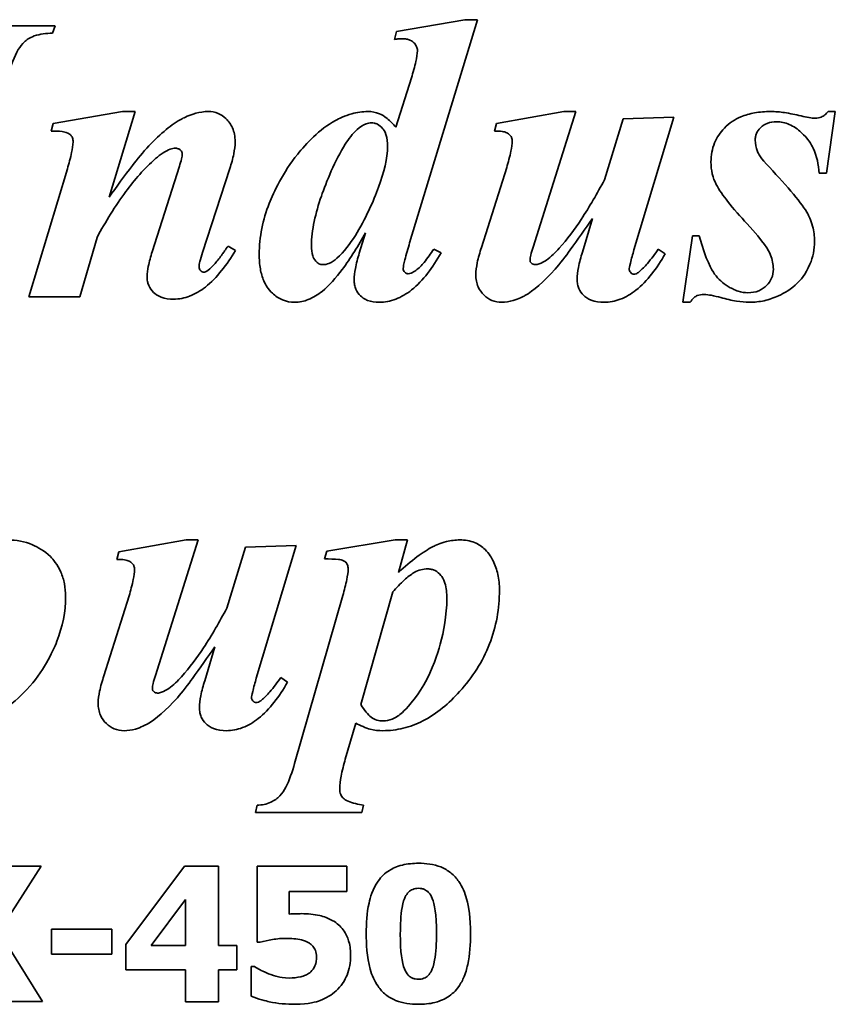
# Model space of a CAD drawing. Header units: millimetres. Extents: x 231 to 1028, y 220 to 672.
# Tile 7 of 11: x 628 to 688, y 489 to 562. Entities that reach past the tile are written whole.
import ezdxf

# ---------------------------------------------------------------- set-up
doc = ezdxf.new("R2010")
doc.units = ezdxf.units.MM
doc.header["$LTSCALE"] = 3
doc.layers.add('Krawędzie widoczne(ISO)', color=7, linetype='Continuous', lineweight=35, true_color=0x262659)

msp = doc.modelspace()

# ---------------------------------------------------------------- linework, layer by layer
at = {"layer": 'Krawędzie widoczne(ISO)'}
for p, q in [((630.206, 561.333), (620.419, 561.333)), ((630.01, 560.793), (630.206, 561.333)), ((660.468, 561.79), (655.402, 560.908)), ((656.383, 545.303), (661.383, 561.79)), ((661.383, 561.79), (660.468, 561.79)), ((655.402, 560.908), (655.272, 560.336)), ((656.513, 557.509), (655.37, 553.849)), ((635.174, 555.009), (630.059, 554.127)), ((634.193, 548.685), (636.105, 555.009)), ((636.105, 555.009), (635.174, 555.009)), ((667.772, 555.009), (662.788, 554.127)), ((665.5, 544.993), (668.654, 555.009)), ((668.654, 555.009), (667.772, 555.009)), ((687.167, 550.45), (687.821, 555.009)), ((687.821, 555.009), (687.281, 555.009)), ((630.059, 554.127), (629.896, 553.571)), ((662.788, 554.127), (662.657, 553.571)), ((672.151, 554.47), (670.762, 549.96)), ((675.893, 554.6), (672.151, 554.47)), ((672.951, 544.797), (675.893, 554.6)), ((631.105, 550.777), (628.245, 541.333)), ((639.373, 550.973), (637.363, 544.65)), ((641.089, 544.6), (643.098, 550.81)), ((663.556, 550.875), (661.693, 544.976)), ((686.628, 550.45), (687.167, 550.45)), ((669.879, 547.117), (669.144, 544.617)), ((653.131, 546.055), (652.657, 544.551)), ((632.02, 541.333), (633.294, 545.712)), ((677.281, 545.842), (676.562, 540.924)), ((677.755, 545.842), (677.281, 545.842)), ((643.523, 544.748), (642.968, 545.074)), ((658.703, 544.568), (658.164, 544.846)), ((675.255, 544.502), (674.749, 544.846)), ((628.245, 541.333), (632.02, 541.333)), ((676.562, 540.924), (677.102, 540.924)), ((639.879, 523.376), (634.896, 522.494)), ((637.608, 513.36), (640.762, 523.376)), ((640.762, 523.376), (639.879, 523.376)), ((644.259, 522.837), (642.87, 518.327)), ((648, 522.968), (644.259, 522.837)), ((645.059, 513.164), (648, 522.968)), ((655.321, 523.376), (650.255, 522.543)), ((656.236, 523.376), (655.321, 523.376)), ((655.549, 520.974), (656.236, 523.376)), ((634.896, 522.494), (634.765, 521.938)), ((650.255, 522.543), (650.092, 521.971)), ((635.664, 519.242), (633.801, 513.343)), ((651.448, 519.275), (647.886, 506.873)), ((652.788, 511.219), (655.141, 519.536)), ((641.987, 515.484), (641.252, 512.984)), ((647.363, 512.87), (646.857, 513.213)), ((651.628, 507.2), (652.396, 509.847)), ((645.125, 503.785), (644.994, 503.245)), ((644.994, 503.245), (652.853, 503.245)), ((652.853, 503.245), (652.984, 503.785)), ((626.035, 494.436), (629.171, 499.298)), ((629.171, 499.298), (626.391, 499.298)), ((639.754, 499.298), (635.427, 493.496)), ((642.259, 499.298), (639.754, 499.298)), ((642.259, 493.431), (642.259, 499.298)), ((651.748, 499.298), (645.119, 499.298)), ((645.119, 499.298), (645.119, 493.682)), ((651.748, 497.41), (651.748, 499.298)), ((647.494, 495.749), (647.494, 497.41)), ((647.494, 497.41), (651.748, 497.41)), ((637.299, 493.431), (639.835, 496.835)), ((639.835, 496.835), (639.835, 493.431)), ((629.276, 489.298), (626.035, 494.436)), ((629.933, 494.647), (629.933, 492.783)), ((634.382, 494.647), (629.933, 494.647)), ((634.382, 492.783), (634.382, 494.647)), ((645.119, 493.682), (645.338, 493.682)), ((635.427, 493.496), (635.427, 491.632)), ((639.835, 493.431), (637.299, 493.431)), ((643.612, 493.431), (642.259, 493.431)), ((643.612, 491.632), (643.612, 493.431)), ((629.933, 492.783), (634.382, 492.783)), ((635.427, 491.632), (639.835, 491.632)), ((639.835, 491.632), (639.835, 489.274)), ((642.259, 489.274), (642.259, 491.632)), ((642.259, 491.632), (643.612, 491.632)), ((644.917, 491.875), (644.69, 491.875)), ((644.69, 491.875), (644.69, 489.695)), ((626.375, 489.298), (629.276, 489.298)), ((639.835, 489.274), (642.259, 489.274))]:
    msp.add_line(p, q, dxfattribs=at)
for points, knots in [([(626.742, 557.738), (626.932, 558.4), (627.174, 559.072), (627.606, 559.793), (627.759, 560.003), (628.075, 560.288), (628.3, 560.455), (629.083, 560.742), (629.557, 560.793), (630.01, 560.793)], [-0.7774323, -0.7774323, -0.7774323, -0.7774323, -0.4024771, -0.4024771, -0.2498261, -0.2498261, -0.1358414, -0.1358414, 0, 0, 0, 0]), ([(655.272, 560.336), (655.377, 560.351), (655.485, 560.364), (655.679, 560.38), (655.771, 560.385), (655.86, 560.385)], [-0.05857785, -0.05857785, -0.05857785, -0.05857785, -0.02672653, -0.02672653, 0, 0, 0, 0]), ([(655.86, 560.385), (655.957, 560.385), (656.054, 560.377), (656.236, 560.343), (656.32, 560.317), (656.556, 560.214), (656.66, 560.124), (656.801, 559.974), (656.858, 559.891), (656.936, 559.704), (656.955, 559.605), (656.955, 559.502)], [-0.1266726, -0.1266726, -0.1266726, -0.1266726, -0.1087206, -0.1087206, -0.0923476, -0.0923476, -0.0610548, -0.0610548, -0.0307079, -0.0307079, 0, 0, 0, 0]), ([(656.955, 559.502), (656.955, 559.267), (656.904, 558.974), (656.758, 558.314), (656.633, 557.886), (656.513, 557.509)], [-0.201898, -0.201898, -0.201898, -0.201898, -0.11875, -0.11875, 0, 0, 0, 0]), ([(641.513, 555.009), (641.198, 555.009), (640.885, 554.96), (640.102, 554.745), (639.722, 554.552), (638.834, 554.097), (637.993, 553.381), (637.118, 552.476)], [-0.4978925, -0.4978925, -0.4978925, -0.4978925, -0.4510378, -0.4510378, -0.3775823, -0.3775823, 0, 0, 0, 0]), ([(643.491, 552.787), (643.491, 552.968), (643.476, 553.149), (643.41, 553.492), (643.361, 553.652), (643.185, 554.054), (643.029, 554.28), (642.646, 554.646), (642.452, 554.779), (642.004, 554.966), (641.762, 555.009), (641.513, 555.009)], [-0.3473256, -0.3473256, -0.3473256, -0.3473256, -0.2884396, -0.2884396, -0.2338179, -0.2338179, -0.1457627, -0.1457627, -0.0746577, -0.0746577, 0, 0, 0, 0]), ([(653.294, 555.009), (652.892, 555.009), (652.497, 554.951), (651.586, 554.699), (651.152, 554.485), (649.735, 553.712), (648.693, 552.594), (647.031, 550.524), (646.332, 549.028), (645.532, 547.014), (645.272, 545.757), (645.272, 544.453)], [-0.842044, -0.842044, -0.842044, -0.842044, -0.8195759, -0.8195759, -0.7892394, -0.7892394, -0.6501239, -0.6501239, -0.3909791, -0.3909791, 0, 0, 0, 0]), ([(655.37, 553.849), (655.173, 554.073), (654.948, 554.306), (654.499, 554.673), (654.321, 554.776), (653.875, 554.961), (653.588, 555.009), (653.294, 555.009)], [-0.2055759, -0.2055759, -0.2055759, -0.2055759, -0.1449073, -0.1449073, -0.0880821, -0.0880821, 0, 0, 0, 0]), ([(683.049, 555.009), (682.651, 555.009), (682.249, 554.98), (681.508, 554.847), (681.165, 554.751), (680.411, 554.429), (680.002, 554.168), (679.318, 553.462), (679.073, 553.103), (678.718, 552.246), (678.638, 551.77), (678.638, 551.283)], [-0.7040247, -0.7040247, -0.7040247, -0.7040247, -0.5648028, -0.5648028, -0.4408438, -0.4408438, -0.2783564, -0.2783564, -0.1460587, -0.1460587, 0, 0, 0, 0]), ([(685.288, 554.682), (684.889, 554.781), (684.474, 554.868), (683.734, 554.976), (683.386, 555.009), (683.049, 555.009)], [-0.2244026, -0.2244026, -0.2244026, -0.2244026, -0.1009069, -0.1009069, 0, 0, 0, 0]), ([(687.281, 555.009), (687.215, 554.918), (687.138, 554.834), (686.97, 554.696), (686.881, 554.642), (686.646, 554.544), (686.5, 554.519), (686.35, 554.519)], [-0.1103222, -0.1103222, -0.1103222, -0.1103222, -0.0764565, -0.0764565, -0.044931, -0.044931, 0, 0, 0, 0]), ([(652.51, 553.685), (652.701, 553.854), (652.924, 554.013), (653.29, 554.148), (653.421, 554.176), (653.556, 554.176)], [-0.1170494, -0.1170494, -0.1170494, -0.1170494, -0.0403364, -0.0403364, 0, 0, 0, 0]), ([(653.556, 554.176), (653.633, 554.176), (653.71, 554.167), (653.86, 554.132), (653.932, 554.106), (654.151, 553.997), (654.279, 553.887), (654.439, 553.701), (654.55, 553.565), (654.722, 553.033), (654.749, 552.727), (654.749, 552.444)], [-0.5096626, -0.5096626, -0.5096626, -0.5096626, -0.4272345, -0.4272345, -0.3454953, -0.3454953, -0.1670901, -0.1670901, -0.0850478, -0.0850478, 0, 0, 0, 0]), ([(681.906, 552.901), (681.906, 552.986), (681.913, 553.071), (681.946, 553.235), (681.971, 553.314), (682.072, 553.549), (682.174, 553.688), (682.473, 553.983), (682.648, 554.077), (683.003, 554.222), (683.237, 554.257), (683.474, 554.257)], [-0.1752538, -0.1752538, -0.1752538, -0.1752538, -0.1601742, -0.1601742, -0.1455048, -0.1455048, -0.1147664, -0.1147664, -0.0710647, -0.0710647, 0, 0, 0, 0]), ([(683.474, 554.257), (683.635, 554.257), (683.794, 554.241), (684.111, 554.174), (684.266, 554.124), (684.747, 553.915), (685.045, 553.705), (685.799, 553.016), (686.049, 552.579), (686.458, 551.718), (686.587, 551.084), (686.628, 550.45)], [-0.3841216, -0.3841216, -0.3841216, -0.3841216, -0.3610316, -0.3610316, -0.3375375, -0.3375375, -0.2857841, -0.2857841, -0.1906608, -0.1906608, 0, 0, 0, 0]), ([(686.35, 554.519), (686.2, 554.519), (686.037, 554.537), (685.69, 554.59), (685.483, 554.635), (685.288, 554.682)], [-0.1050066, -0.1050066, -0.1050066, -0.1050066, -0.0601029, -0.0601029, 0, 0, 0, 0]), ([(629.896, 553.571), (630.177, 553.571), (630.48, 553.562), (630.828, 553.515), (630.98, 553.487), (631.215, 553.37), (631.289, 553.322), (631.388, 553.221), (631.44, 553.159), (631.515, 552.971), (631.53, 552.871), (631.53, 552.77)], [-0.4161438, -0.4161438, -0.4161438, -0.4161438, -0.2082954, -0.2082954, -0.1097549, -0.1097549, -0.0606192, -0.0606192, -0.0301452, -0.0301452, 0, 0, 0, 0]), ([(649.128, 545.091), (649.128, 546.248), (649.435, 547.525), (650.217, 549.783), (650.878, 551.422), (651.868, 552.973), (652.171, 553.383), (652.51, 553.685)], [-1.057493, -1.057493, -1.057493, -1.057493, -0.55469, -0.55469, -0.136426, -0.136426, 0, 0, 0, 0]), ([(662.657, 553.571), (662.835, 553.571), (663.044, 553.564), (663.368, 553.516), (663.462, 553.486), (663.641, 553.397), (663.721, 553.344), (663.858, 553.203), (663.895, 553.133), (663.95, 552.998), (663.964, 552.91), (663.964, 552.819)], [-0.0972648, -0.0972648, -0.0972648, -0.0972648, -0.07652705, -0.07652705, -0.05940853, -0.05940853, -0.0436281, -0.0436281, -0.02707134, -0.02707134, 0, 0, 0, 0]), ([(631.53, 552.77), (631.523, 552.539), (631.473, 552.247), (631.333, 551.589), (631.215, 551.157), (631.105, 550.777)], [-0.2008489, -0.2008489, -0.2008489, -0.2008489, -0.1187848, -0.1187848, 0, 0, 0, 0]), ([(643.098, 550.81), (643.216, 551.158), (643.321, 551.523), (643.451, 552.178), (643.491, 552.487), (643.491, 552.787)], [-0.200432, -0.200432, -0.200432, -0.200432, -0.0900148, -0.0900148, 0, 0, 0, 0]), ([(663.964, 552.819), (663.964, 552.627), (663.92, 552.356), (663.781, 551.694), (663.663, 551.252), (663.556, 550.875)], [-0.2015755, -0.2015755, -0.2015755, -0.2015755, -0.1175559, -0.1175559, 0, 0, 0, 0]), ([(682.951, 550.891), (682.299, 551.575), (682.139, 551.899), (681.958, 552.332), (681.906, 552.612), (681.906, 552.901)], [-0.1408626, -0.1408626, -0.1408626, -0.1408626, -0.0868461, -0.0868461, 0, 0, 0, 0]), ([(637.118, 552.476), (636.719, 552.051), (636.256, 551.469), (635.337, 550.278), (634.729, 549.44), (634.193, 548.685)], [-0.4494158, -0.4494158, -0.4494158, -0.4494158, -0.2776238, -0.2776238, 0, 0, 0, 0]), ([(637.608, 551.529), (637.99, 551.861), (638.359, 552.109), (638.826, 552.268), (638.96, 552.297), (639.095, 552.297)], [-0.1479695, -0.1479695, -0.1479695, -0.1479695, -0.0404399, -0.0404399, 0, 0, 0, 0]), ([(639.095, 552.297), (639.137, 552.297), (639.179, 552.292), (639.26, 552.274), (639.298, 552.261), (639.403, 552.208), (639.454, 552.163), (639.517, 552.096), (639.542, 552.059), (639.577, 551.976), (639.585, 551.933), (639.585, 551.888)], [-0.05561786, -0.05561786, -0.05561786, -0.05561786, -0.04808331, -0.04808331, -0.04080598, -0.04080598, -0.02706632, -0.02706632, -0.01340077, -0.01340077, 0, 0, 0, 0]), ([(639.585, 551.888), (639.585, 551.775), (639.562, 551.64), (639.491, 551.336), (639.431, 551.144), (639.373, 550.973)], [-0.09345055, -0.09345055, -0.09345055, -0.09345055, -0.05423203, -0.05423203, 0, 0, 0, 0]), ([(654.749, 552.444), (654.749, 551.549), (654.488, 550.506), (653.727, 548.439), (653.103, 547.024), (651.997, 545.264), (651.537, 544.644), (651.007, 544.176)], [-1.074738, -1.074738, -1.074738, -1.074738, -0.625572, -0.625572, -0.2122, -0.2122, 0, 0, 0, 0]), ([(633.294, 545.712), (633.923, 546.871), (634.633, 548.034), (636.064, 549.964), (636.795, 550.811), (637.608, 551.529)], [-0.7213617, -0.7213617, -0.7213617, -0.7213617, -0.3251941, -0.3251941, 0, 0, 0, 0]), ([(678.638, 551.283), (678.638, 550.986), (678.668, 550.69), (678.8, 550.127), (678.897, 549.865), (679.03, 549.617)], [-0.1736288, -0.1736288, -0.1736288, -0.1736288, -0.0844521, -0.0844521, 0, 0, 0, 0]), ([(686.285, 545.417), (686.285, 545.799), (686.238, 546.174), (686.015, 547.012), (685.842, 547.337), (685.406, 548.167), (684.272, 549.478), (682.951, 550.891)], [-0.7328505, -0.7328505, -0.7328505, -0.7328505, -0.6658179, -0.6658179, -0.580284, -0.580284, 0, 0, 0, 0]), ([(670.762, 549.96), (670.242, 548.979), (669.667, 547.975), (668.57, 546.313), (668.02, 545.563), (667.428, 544.911)], [-0.598089, -0.598089, -0.598089, -0.598089, -0.2642109, -0.2642109, 0, 0, 0, 0]), ([(679.03, 549.617), (679.236, 549.222), (679.549, 548.785), (680.304, 547.823), (680.821, 547.241), (681.301, 546.725)], [-0.3657385, -0.3657385, -0.3657385, -0.3657385, -0.2115574, -0.2115574, 0, 0, 0, 0]), ([(667.118, 543.359), (667.482, 543.77), (667.922, 544.354), (668.781, 545.523), (669.368, 546.367), (669.879, 547.117)], [-0.4330656, -0.4330656, -0.4330656, -0.4330656, -0.2721817, -0.2721817, 0, 0, 0, 0]), ([(681.301, 546.725), (682.584, 545.325), (682.889, 544.774), (683.173, 544.071), (683.245, 543.722), (683.245, 543.359)], [-0.2275176, -0.2275176, -0.2275176, -0.2275176, -0.1089175, -0.1089175, 0, 0, 0, 0]), ([(649.912, 541.725), (650.435, 542.135), (650.947, 542.733), (652.023, 544.18), (652.62, 545.154), (653.131, 546.055)], [-0.539069, -0.539069, -0.539069, -0.539069, -0.3106162, -0.3106162, 0, 0, 0, 0]), ([(655.909, 543.424), (655.909, 543.539), (655.953, 543.761), (656.125, 544.444), (656.268, 544.927), (656.383, 545.303)], [-0.2084945, -0.2084945, -0.2084945, -0.2084945, -0.1181005, -0.1181005, 0, 0, 0, 0]), ([(681.366, 541.627), (681.122, 541.627), (680.882, 541.669), (680.359, 541.836), (680.099, 541.972), (679.508, 542.333), (679.178, 542.636), (678.666, 543.343), (678.297, 543.979), (677.755, 545.842)], [-1.818581, -1.818581, -1.818581, -1.818581, -1.552815, -1.552815, -1.222412, -1.222412, -0.582048, -0.582048, 0, 0, 0, 0]), ([(681.481, 540.924), (681.849, 540.924), (682.213, 540.963), (682.936, 541.124), (683.288, 541.245), (684.044, 541.593), (684.565, 541.892), (685.207, 542.526), (685.633, 542.978), (686.172, 544.268), (686.285, 544.832), (686.285, 545.417)], [-2.086712, -2.086712, -2.086712, -2.086712, -1.575462, -1.575462, -1.057408, -1.057408, -0.419527, -0.419527, -0.175783, -0.175783, 0, 0, 0, 0]), ([(637.363, 544.65), (637.258, 544.306), (637.153, 543.928), (637.032, 543.335), (636.987, 543.05), (636.987, 542.803)], [-0.1829161, -0.1829161, -0.1829161, -0.1829161, -0.074158, -0.074158, 0, 0, 0, 0]), ([(638.948, 541.153), (639.357, 541.153), (639.753, 541.231), (640.554, 541.538), (640.94, 541.774), (642.147, 542.723), (642.89, 543.701), (643.523, 544.748)], [-0.6565687, -0.6565687, -0.6565687, -0.6565687, -0.5184327, -0.5184327, -0.3669549, -0.3669549, 0, 0, 0, 0]), ([(640.827, 543.538), (640.827, 543.642), (640.862, 543.802), (640.945, 544.14), (641.022, 544.392), (641.089, 544.6)], [-0.1036539, -0.1036539, -0.1036539, -0.1036539, -0.0655189, -0.0655189, 0, 0, 0, 0]), ([(642.968, 545.074), (642.885, 544.96), (642.796, 544.835), (642.66, 544.642), (642.596, 544.549), (642.543, 544.47)], [-0.07122123, -0.07122123, -0.07122123, -0.07122123, -0.02847012, -0.02847012, 0, 0, 0, 0]), ([(649.945, 543.702), (649.9, 543.702), (649.856, 543.707), (649.768, 543.729), (649.726, 543.746), (649.595, 543.814), (649.516, 543.884), (649.327, 544.1), (649.265, 544.238), (649.15, 544.585), (649.128, 544.849), (649.128, 545.091)], [-0.1480365, -0.1480365, -0.1480365, -0.1480365, -0.1390804, -0.1390804, -0.1299601, -0.1299601, -0.1093973, -0.1093973, -0.0724343, -0.0724343, 0, 0, 0, 0]), ([(652.657, 544.551), (652.551, 544.186), (652.447, 543.787), (652.325, 543.148), (652.281, 542.844), (652.281, 542.574)], [-0.1961065, -0.1961065, -0.1961065, -0.1961065, -0.0809567, -0.0809567, 0, 0, 0, 0]), ([(654.128, 540.924), (654.55, 540.924), (654.957, 541.002), (655.776, 541.313), (656.166, 541.552), (657.374, 542.514), (658.097, 543.504), (658.703, 544.568)], [-0.6625895, -0.6625895, -0.6625895, -0.6625895, -0.5205206, -0.5205206, -0.3673436, -0.3673436, 0, 0, 0, 0]), ([(658.164, 544.846), (657.948, 544.52), (657.702, 544.173), (657.259, 543.648), (657.05, 543.431), (656.84, 543.277)], [-0.1813584, -0.1813584, -0.1813584, -0.1813584, -0.077935, -0.077935, 0, 0, 0, 0]), ([(661.693, 544.976), (661.571, 544.609), (661.454, 544.213), (661.316, 543.551), (661.268, 543.239), (661.268, 542.95)], [-0.2034179, -0.2034179, -0.2034179, -0.2034179, -0.0865957, -0.0865957, 0, 0, 0, 0]), ([(665.272, 544.029), (665.272, 544.127), (665.296, 544.262), (665.374, 544.591), (665.44, 544.807), (665.5, 544.993)], [-0.100765, -0.100765, -0.100765, -0.100765, -0.0584623, -0.0584623, 0, 0, 0, 0]), ([(667.428, 544.911), (667.152, 544.61), (666.817, 544.279), (666.323, 543.929), (666.141, 543.821), (665.858, 543.724), (665.753, 543.702), (665.647, 543.702)], [-0.2137635, -0.2137635, -0.2137635, -0.2137635, -0.0899896, -0.0899896, -0.0315516, -0.0315516, 0, 0, 0, 0]), ([(669.144, 544.617), (669.029, 544.256), (668.923, 543.874), (668.794, 543.213), (668.752, 542.902), (668.752, 542.607)], [-0.2023507, -0.2023507, -0.2023507, -0.2023507, -0.0884667, -0.0884667, 0, 0, 0, 0]), ([(672.592, 543.359), (672.592, 543.422), (672.625, 543.581), (672.757, 544.109), (672.868, 544.504), (672.951, 544.797)], [-0.1603165, -0.1603165, -0.1603165, -0.1603165, -0.0913805, -0.0913805, 0, 0, 0, 0]), ([(674.749, 544.846), (674.506, 544.5), (674.227, 544.122), (673.755, 543.568), (673.535, 543.336), (673.327, 543.179)], [-0.1872972, -0.1872972, -0.1872972, -0.1872972, -0.0782618, -0.0782618, 0, 0, 0, 0]), ([(642.543, 544.47), (642.378, 544.235), (642.199, 544.002), (641.846, 543.606), (641.67, 543.43), (641.481, 543.277)], [-0.1591521, -0.1591521, -0.1591521, -0.1591521, -0.0729615, -0.0729615, 0, 0, 0, 0]), ([(645.272, 544.453), (645.272, 544.097), (645.296, 543.735), (645.41, 543.082), (645.492, 542.783), (645.746, 542.199), (645.936, 541.89), (646.466, 541.383), (646.711, 541.215), (647.279, 540.979), (647.586, 540.924), (647.902, 540.924)], [-0.5767344, -0.5767344, -0.5767344, -0.5767344, -0.4360751, -0.4360751, -0.3151346, -0.3151346, -0.1847168, -0.1847168, -0.0948789, -0.0948789, 0, 0, 0, 0]), ([(651.007, 544.176), (650.834, 544.019), (650.637, 543.881), (650.267, 543.735), (650.109, 543.702), (649.945, 543.702)], [-0.1193719, -0.1193719, -0.1193719, -0.1193719, -0.0491847, -0.0491847, 0, 0, 0, 0]), ([(665.37, 543.816), (665.353, 543.83), (665.337, 543.846), (665.311, 543.881), (665.3, 543.899), (665.278, 543.954), (665.272, 543.991), (665.272, 544.029)], [-0.02437724, -0.02437724, -0.02437724, -0.02437724, -0.01770745, -0.01770745, -0.01130968, -0.01130968, 0, 0, 0, 0]), ([(665.647, 543.702), (665.595, 543.702), (665.545, 543.711), (665.448, 543.75), (665.406, 543.779), (665.37, 543.816)], [-0.03121584, -0.03121584, -0.03121584, -0.03121584, -0.0155708, -0.0155708, 0, 0, 0, 0]), ([(670.729, 540.924), (671.145, 540.924), (671.548, 541), (672.357, 541.306), (672.742, 541.54), (673.937, 542.485), (674.654, 543.457), (675.255, 544.502)], [-0.6531867, -0.6531867, -0.6531867, -0.6531867, -0.5130347, -0.5130347, -0.3619517, -0.3619517, 0, 0, 0, 0]), ([(641.17, 543.146), (641.151, 543.146), (641.131, 543.149), (641.092, 543.16), (641.073, 543.168), (641.008, 543.203), (640.969, 543.239), (640.904, 543.309), (640.875, 543.352), (640.836, 543.444), (640.827, 543.49), (640.827, 543.538)], [-0.05299147, -0.05299147, -0.05299147, -0.05299147, -0.04814797, -0.04814797, -0.04298982, -0.04298982, -0.02991444, -0.02991444, -0.01447669, -0.01447669, 0, 0, 0, 0]), ([(641.481, 543.277), (641.427, 543.234), (641.367, 543.195), (641.26, 543.156), (641.216, 543.146), (641.17, 543.146)], [-0.03423187, -0.03423187, -0.03423187, -0.03423187, -0.01359658, -0.01359658, 0, 0, 0, 0]), ([(656.268, 543.032), (656.247, 543.032), (656.226, 543.034), (656.184, 543.043), (656.164, 543.05), (656.09, 543.084), (656.047, 543.122), (655.984, 543.187), (655.957, 543.227), (655.918, 543.32), (655.909, 543.371), (655.909, 543.424)], [-0.05224698, -0.05224698, -0.05224698, -0.05224698, -0.04770817, -0.04770817, -0.04309912, -0.04309912, -0.03035089, -0.03035089, -0.01576414, -0.01576414, 0, 0, 0, 0]), ([(656.84, 543.277), (656.737, 543.195), (656.618, 543.119), (656.421, 543.048), (656.346, 543.032), (656.268, 543.032)], [-0.06287621, -0.06287621, -0.06287621, -0.06287621, -0.02317209, -0.02317209, 0, 0, 0, 0]), ([(663.18, 540.924), (663.464, 540.924), (663.744, 540.969), (664.442, 541.168), (664.773, 541.347), (665.528, 541.759), (666.285, 542.443), (667.118, 543.359)], [-0.4899877, -0.4899877, -0.4899877, -0.4899877, -0.4435867, -0.4435867, -0.371449, -0.371449, 0, 0, 0, 0]), ([(672.935, 542.999), (672.912, 542.999), (672.889, 543.002), (672.844, 543.014), (672.822, 543.023), (672.771, 543.052), (672.731, 543.081), (672.654, 543.176), (672.627, 543.217), (672.599, 543.293), (672.592, 543.325), (672.592, 543.359)], [-0.07678357, -0.07678357, -0.07678357, -0.07678357, -0.06189637, -0.06189637, -0.04679032, -0.04679032, -0.02421718, -0.02421718, -0.01004961, -0.01004961, 0, 0, 0, 0]), ([(673.327, 543.179), (673.261, 543.118), (673.185, 543.064), (673.048, 543.011), (672.992, 542.999), (672.935, 542.999)], [-0.04418821, -0.04418821, -0.04418821, -0.04418821, -0.01724222, -0.01724222, 0, 0, 0, 0]), ([(683.245, 543.359), (683.245, 543.133), (683.206, 542.914), (683.03, 542.496), (682.899, 542.314), (682.613, 542.033), (682.428, 541.882), (681.909, 541.669), (681.64, 541.627), (681.366, 541.627)], [-0.3932831, -0.3932831, -0.3932831, -0.3932831, -0.2810788, -0.2810788, -0.1681422, -0.1681422, -0.081965, -0.081965, 0, 0, 0, 0]), ([(636.987, 542.803), (636.987, 542.691), (636.997, 542.579), (637.04, 542.364), (637.071, 542.262), (637.197, 541.97), (637.319, 541.802), (637.576, 541.555), (637.749, 541.412), (638.317, 541.193), (638.636, 541.153), (638.948, 541.153)], [-0.4447939, -0.4447939, -0.4447939, -0.4447939, -0.3764154, -0.3764154, -0.3110051, -0.3110051, -0.1826181, -0.1826181, -0.0935196, -0.0935196, 0, 0, 0, 0]), ([(652.281, 542.574), (652.281, 542.454), (652.292, 542.334), (652.336, 542.104), (652.368, 541.996), (652.495, 541.701), (652.613, 541.535), (652.846, 541.31), (653.007, 541.17), (653.545, 540.961), (653.84, 540.924), (654.128, 540.924)], [-0.5018798, -0.5018798, -0.5018798, -0.5018798, -0.4121592, -0.4121592, -0.3275457, -0.3275457, -0.1730929, -0.1730929, -0.0864828, -0.0864828, 0, 0, 0, 0]), ([(661.268, 542.95), (661.268, 542.795), (661.282, 542.639), (661.339, 542.343), (661.382, 542.204), (661.544, 541.832), (661.692, 541.628), (662.051, 541.285), (662.244, 541.153), (662.691, 540.967), (662.932, 540.924), (663.18, 540.924)], [-0.3141795, -0.3141795, -0.3141795, -0.3141795, -0.2673241, -0.2673241, -0.2233414, -0.2233414, -0.1453083, -0.1453083, -0.0745191, -0.0745191, 0, 0, 0, 0]), ([(668.752, 542.607), (668.752, 542.488), (668.762, 542.37), (668.806, 542.143), (668.837, 542.037), (668.961, 541.749), (669.076, 541.587), (669.351, 541.321), (669.532, 541.184), (670.09, 540.966), (670.412, 540.924), (670.729, 540.924)], [-0.3804498, -0.3804498, -0.3804498, -0.3804498, -0.325239, -0.325239, -0.2732882, -0.2732882, -0.1795337, -0.1795337, -0.0951026, -0.0951026, 0, 0, 0, 0]), ([(647.902, 540.924), (648.245, 540.924), (648.577, 540.997), (649.26, 541.27), (649.602, 541.483), (649.912, 541.725)], [-0.2206757, -0.2206757, -0.2206757, -0.2206757, -0.1179474, -0.1179474, 0, 0, 0, 0]), ([(677.102, 540.924), (677.179, 541.038), (677.272, 541.158), (677.471, 541.347), (677.55, 541.39), (677.773, 541.476), (677.952, 541.496), (678.131, 541.496)], [-0.1078896, -0.1078896, -0.1078896, -0.1078896, -0.0807099, -0.0807099, -0.053806, -0.053806, 0, 0, 0, 0]), ([(678.131, 541.496), (678.299, 541.496), (678.49, 541.469), (678.89, 541.395), (679.142, 541.332), (679.373, 541.267)], [-0.121842, -0.121842, -0.121842, -0.121842, -0.07188, -0.07188, 0, 0, 0, 0]), ([(679.373, 541.267), (679.749, 541.164), (680.144, 541.073), (680.839, 540.959), (681.166, 540.924), (681.481, 540.924)], [-0.2116229, -0.2116229, -0.2116229, -0.2116229, -0.0943511, -0.0943511, 0, 0, 0, 0]), ([(630.974, 519.209), (630.974, 519.523), (630.946, 519.835), (630.826, 520.439), (630.738, 520.725), (630.365, 521.585), (630.047, 521.948), (629.418, 522.579), (628.925, 522.846), (627.94, 523.258), (627.336, 523.376), (626.71, 523.376)], [-0.4373063, -0.4373063, -0.4373063, -0.4373063, -0.4079948, -0.4079948, -0.3798413, -0.3798413, -0.3204635, -0.3204635, -0.1880443, -0.1880443, 0, 0, 0, 0]), ([(660.092, 523.376), (659.759, 523.376), (659.431, 523.334), (658.645, 523.139), (658.29, 522.972), (657.393, 522.531), (656.503, 521.838), (655.549, 520.974)], [-0.5453439, -0.5453439, -0.5453439, -0.5453439, -0.4797621, -0.4797621, -0.3858974, -0.3858974, 0, 0, 0, 0]), ([(663.017, 519.683), (663.017, 520.069), (662.981, 520.456), (662.822, 521.181), (662.706, 521.515), (662.445, 522.025), (662.256, 522.366), (661.729, 522.888), (661.472, 523.059), (660.835, 523.319), (660.465, 523.376), (660.092, 523.376)], [-0.7733498, -0.7733498, -0.7733498, -0.7733498, -0.5450512, -0.5450512, -0.334502, -0.334502, -0.2063946, -0.2063946, -0.1120819, -0.1120819, 0, 0, 0, 0]), ([(634.765, 521.938), (634.943, 521.938), (635.152, 521.931), (635.476, 521.884), (635.57, 521.853), (635.749, 521.765), (635.829, 521.711), (635.966, 521.57), (636.003, 521.5), (636.058, 521.365), (636.072, 521.277), (636.072, 521.187)], [-0.0972648, -0.0972648, -0.0972648, -0.0972648, -0.07652705, -0.07652705, -0.05940853, -0.05940853, -0.0436281, -0.0436281, -0.02707134, -0.02707134, 0, 0, 0, 0]), ([(650.092, 521.971), (650.442, 521.971), (650.861, 521.964), (651.244, 521.92), (651.377, 521.899), (651.565, 521.808), (651.622, 521.77), (651.689, 521.702), (651.744, 521.643), (651.825, 521.443), (651.84, 521.339), (651.84, 521.236)], [-0.8028931, -0.8028931, -0.8028931, -0.8028931, -0.3315959, -0.3315959, -0.1525715, -0.1525715, -0.0648137, -0.0648137, -0.031131, -0.031131, 0, 0, 0, 0]), ([(636.072, 521.187), (636.072, 520.994), (636.028, 520.723), (635.889, 520.061), (635.771, 519.619), (635.664, 519.242)], [-0.2015755, -0.2015755, -0.2015755, -0.2015755, -0.1175559, -0.1175559, 0, 0, 0, 0]), ([(651.84, 521.236), (651.84, 521.01), (651.795, 520.723), (651.666, 520.076), (651.554, 519.649), (651.448, 519.275)], [-0.1968933, -0.1968933, -0.1968933, -0.1968933, -0.1167384, -0.1167384, 0, 0, 0, 0]), ([(655.141, 519.536), (655.405, 519.838), (655.697, 520.149), (656.215, 520.618), (656.469, 520.824), (656.726, 520.974)], [-0.2102597, -0.2102597, -0.2102597, -0.2102597, -0.089466, -0.089466, 0, 0, 0, 0]), ([(656.726, 520.974), (656.88, 521.059), (657.042, 521.126), (657.379, 521.214), (657.55, 521.236), (657.723, 521.236)], [-0.1046826, -0.1046826, -0.1046826, -0.1046826, -0.0519015, -0.0519015, 0, 0, 0, 0]), ([(657.723, 521.236), (657.818, 521.236), (657.913, 521.225), (658.096, 521.182), (658.183, 521.15), (658.429, 521.023), (658.568, 520.902), (658.77, 520.663), (658.891, 520.496), (659.096, 519.84), (659.128, 519.432), (659.128, 519.062)], [-0.4760966, -0.4760966, -0.4760966, -0.4760966, -0.4066615, -0.4066615, -0.3388244, -0.3388244, -0.2054634, -0.2054634, -0.1107535, -0.1107535, 0, 0, 0, 0]), ([(621.726, 509.291), (622.273, 509.291), (622.813, 509.355), (623.902, 509.607), (624.44, 509.798), (625.761, 510.411), (626.957, 511.088), (629.325, 513.642), (630, 515.054), (630.744, 516.965), (630.974, 518.068), (630.974, 519.209)], [-1.203899, -1.203899, -1.203899, -1.203899, -1.043147, -1.043147, -0.875174, -0.875174, -0.615126, -0.615126, -0.342385, -0.342385, 0, 0, 0, 0]), ([(660.076, 512.183), (661.013, 513.224), (661.77, 514.388), (662.784, 516.973), (663.017, 518.308), (663.017, 519.683)], [-0.8329137, -0.8329137, -0.8329137, -0.8329137, -0.4126855, -0.4126855, 0, 0, 0, 0]), ([(659.128, 519.062), (659.128, 517.798), (658.899, 516.62), (658.446, 514.939), (658.098, 513.859), (656.807, 511.589), (656.112, 510.888), (655.603, 510.424), (655.367, 510.254), (654.871, 510.056), (654.65, 510.01), (654.422, 510.01)], [-0.5048517, -0.5048517, -0.5048517, -0.5048517, -0.3681345, -0.3681345, -0.2602394, -0.2602394, -0.1603008, -0.1603008, -0.0685289, -0.0685289, 0, 0, 0, 0]), ([(642.87, 518.327), (642.35, 517.346), (641.774, 516.342), (640.678, 514.681), (640.128, 513.931), (639.536, 513.278)], [-0.598089, -0.598089, -0.598089, -0.598089, -0.2642109, -0.2642109, 0, 0, 0, 0]), ([(639.226, 511.726), (639.59, 512.138), (640.03, 512.721), (640.889, 513.89), (641.476, 514.735), (641.987, 515.484)], [-0.4330656, -0.4330656, -0.4330656, -0.4330656, -0.2721817, -0.2721817, 0, 0, 0, 0]), ([(633.801, 513.343), (633.678, 512.976), (633.562, 512.58), (633.423, 511.918), (633.376, 511.606), (633.376, 511.317)], [-0.2034179, -0.2034179, -0.2034179, -0.2034179, -0.0865957, -0.0865957, 0, 0, 0, 0]), ([(637.379, 512.396), (637.379, 512.495), (637.404, 512.629), (637.482, 512.958), (637.548, 513.174), (637.608, 513.36)], [-0.100765, -0.100765, -0.100765, -0.100765, -0.0584623, -0.0584623, 0, 0, 0, 0]), ([(639.536, 513.278), (639.26, 512.977), (638.925, 512.646), (638.431, 512.296), (638.249, 512.188), (637.965, 512.091), (637.86, 512.069), (637.755, 512.069)], [-0.2137635, -0.2137635, -0.2137635, -0.2137635, -0.0899896, -0.0899896, -0.0315516, -0.0315516, 0, 0, 0, 0]), ([(641.252, 512.984), (641.137, 512.623), (641.03, 512.241), (640.902, 511.58), (640.86, 511.269), (640.86, 510.974)], [-0.2023507, -0.2023507, -0.2023507, -0.2023507, -0.0884667, -0.0884667, 0, 0, 0, 0]), ([(642.837, 509.291), (643.253, 509.291), (643.656, 509.368), (644.465, 509.674), (644.85, 509.908), (646.045, 510.852), (646.761, 511.824), (647.363, 512.87)], [-0.6531867, -0.6531867, -0.6531867, -0.6531867, -0.5130347, -0.5130347, -0.3619517, -0.3619517, 0, 0, 0, 0]), ([(644.7, 511.726), (644.7, 511.789), (644.733, 511.948), (644.865, 512.476), (644.976, 512.871), (645.059, 513.164)], [-0.1603165, -0.1603165, -0.1603165, -0.1603165, -0.0913805, -0.0913805, 0, 0, 0, 0]), ([(646.857, 513.213), (646.614, 512.867), (646.335, 512.489), (645.863, 511.936), (645.643, 511.704), (645.435, 511.546)], [-0.1872972, -0.1872972, -0.1872972, -0.1872972, -0.0782618, -0.0782618, 0, 0, 0, 0]), ([(637.478, 512.183), (637.46, 512.198), (637.445, 512.213), (637.419, 512.248), (637.408, 512.267), (637.386, 512.321), (637.379, 512.358), (637.379, 512.396)], [-0.02437724, -0.02437724, -0.02437724, -0.02437724, -0.01770745, -0.01770745, -0.01130968, -0.01130968, 0, 0, 0, 0]), ([(637.755, 512.069), (637.703, 512.069), (637.652, 512.078), (637.556, 512.117), (637.514, 512.147), (637.478, 512.183)], [-0.03121584, -0.03121584, -0.03121584, -0.03121584, -0.0155708, -0.0155708, 0, 0, 0, 0]), ([(654.406, 509.291), (654.915, 509.291), (655.417, 509.351), (656.415, 509.595), (656.897, 509.779), (658.396, 510.543), (659.298, 511.318), (660.076, 512.183)], [-0.6570036, -0.6570036, -0.6570036, -0.6570036, -0.5043045, -0.5043045, -0.3489383, -0.3489383, 0, 0, 0, 0]), ([(633.376, 511.317), (633.376, 511.162), (633.389, 511.006), (633.447, 510.71), (633.49, 510.571), (633.652, 510.2), (633.8, 509.995), (634.159, 509.652), (634.352, 509.52), (634.799, 509.334), (635.04, 509.291), (635.288, 509.291)], [-0.3141795, -0.3141795, -0.3141795, -0.3141795, -0.2673241, -0.2673241, -0.2233414, -0.2233414, -0.1453083, -0.1453083, -0.0745191, -0.0745191, 0, 0, 0, 0]), ([(635.288, 509.291), (635.572, 509.291), (635.852, 509.336), (636.55, 509.535), (636.881, 509.714), (637.635, 510.126), (638.392, 510.81), (639.226, 511.726)], [-0.4899877, -0.4899877, -0.4899877, -0.4899877, -0.4435867, -0.4435867, -0.371449, -0.371449, 0, 0, 0, 0]), ([(645.043, 511.366), (645.02, 511.366), (644.997, 511.369), (644.952, 511.381), (644.93, 511.39), (644.879, 511.419), (644.838, 511.448), (644.762, 511.543), (644.735, 511.584), (644.707, 511.66), (644.7, 511.692), (644.7, 511.726)], [-0.07678357, -0.07678357, -0.07678357, -0.07678357, -0.06189637, -0.06189637, -0.04679032, -0.04679032, -0.02421718, -0.02421718, -0.01004961, -0.01004961, 0, 0, 0, 0]), ([(645.435, 511.546), (645.369, 511.485), (645.293, 511.431), (645.156, 511.378), (645.1, 511.366), (645.043, 511.366)], [-0.04418821, -0.04418821, -0.04418821, -0.04418821, -0.01724222, -0.01724222, 0, 0, 0, 0]), ([(654.422, 510.01), (654.264, 510.01), (654.109, 510.03), (653.795, 510.128), (653.655, 510.203), (653.304, 510.468), (653.05, 510.793), (652.788, 511.219)], [-0.2839734, -0.2839734, -0.2839734, -0.2839734, -0.2197616, -0.2197616, -0.1500507, -0.1500507, 0, 0, 0, 0]), ([(640.86, 510.974), (640.86, 510.855), (640.87, 510.737), (640.913, 510.511), (640.945, 510.404), (641.069, 510.116), (641.184, 509.955), (641.459, 509.688), (641.64, 509.552), (642.198, 509.333), (642.52, 509.291), (642.837, 509.291)], [-0.3804498, -0.3804498, -0.3804498, -0.3804498, -0.325239, -0.325239, -0.2732882, -0.2732882, -0.1795337, -0.1795337, -0.0951026, -0.0951026, 0, 0, 0, 0]), ([(652.396, 509.847), (652.744, 509.673), (653.155, 509.484), (653.762, 509.315), (654.099, 509.291), (654.406, 509.291)], [-0.1885624, -0.1885624, -0.1885624, -0.1885624, -0.0919399, -0.0919399, 0, 0, 0, 0]), ([(647.886, 506.873), (647.711, 506.252), (647.496, 505.622), (647.12, 504.898), (646.972, 504.659), (646.617, 504.285), (646.378, 504.121), (645.809, 503.863), (645.471, 503.797), (645.125, 503.785)], [-0.4498682, -0.4498682, -0.4498682, -0.4498682, -0.2691372, -0.2691372, -0.1874975, -0.1874975, -0.1038914, -0.1038914, 0, 0, 0, 0]), ([(651.219, 504.994), (651.219, 505.291), (651.268, 505.63), (651.399, 506.341), (651.513, 506.79), (651.628, 507.2)], [-0.2163111, -0.2163111, -0.2163111, -0.2163111, -0.1278049, -0.1278049, 0, 0, 0, 0]), ([(652.984, 503.785), (652.585, 503.854), (652.151, 503.949), (651.65, 504.158), (651.553, 504.231), (651.398, 504.386), (651.336, 504.48), (651.24, 504.716), (651.219, 504.854), (651.219, 504.994)], [-0.1582608, -0.1582608, -0.1582608, -0.1582608, -0.1074633, -0.1074633, -0.0763796, -0.0763796, -0.041818, -0.041818, 0, 0, 0, 0]), ([(657.032, 499.501), (656.634, 499.501), (656.23, 499.464), (655.404, 499.261), (655.094, 499.105), (654.555, 498.768), (654.281, 498.504), (654.058, 498.188)], [-0.2564597, -0.2564597, -0.2564597, -0.2564597, -0.1908147, -0.1908147, -0.1161313, -0.1161313, 0, 0, 0, 0]), ([(660.014, 498.147), (659.848, 498.389), (659.653, 498.604), (659.201, 498.97), (658.95, 499.117), (658.166, 499.434), (657.585, 499.501), (657.032, 499.501)], [-0.3410864, -0.3410864, -0.3410864, -0.3410864, -0.2530415, -0.2530415, -0.1659078, -0.1659078, 0, 0, 0, 0]), ([(654.058, 498.188), (653.644, 497.589), (653.467, 496.961), (653.222, 495.844), (653.174, 495.036), (653.174, 494.298)], [-0.3419162, -0.3419162, -0.3419162, -0.3419162, -0.221338, -0.221338, 0, 0, 0, 0]), ([(660.881, 494.298), (660.881, 495.457), (660.749, 496.293), (660.465, 497.321), (660.281, 497.761), (660.014, 498.147)], [-0.3202289, -0.3202289, -0.3202289, -0.3202289, -0.1410368, -0.1410368, 0, 0, 0, 0]), ([(655.694, 494.29), (655.694, 494.963), (655.724, 495.669), (655.894, 496.639), (655.98, 496.868), (656.117, 497.145), (656.198, 497.269), (656.392, 497.459), (656.494, 497.528), (656.744, 497.63), (656.887, 497.653), (657.032, 497.653)], [-0.2437105, -0.2437105, -0.2437105, -0.2437105, -0.1738843, -0.1738843, -0.1249438, -0.1249438, -0.0810943, -0.0810943, -0.043513, -0.043513, 0, 0, 0, 0]), ([(657.032, 497.653), (657.11, 497.653), (657.188, 497.646), (657.337, 497.617), (657.407, 497.596), (657.592, 497.515), (657.694, 497.441), (657.903, 497.221), (657.991, 497.065), (658.223, 496.494), (658.361, 495.77), (658.361, 494.298)], [-0.896142, -0.896142, -0.896142, -0.896142, -0.8178835, -0.8178835, -0.7445063, -0.7445063, -0.6163012, -0.6163012, -0.4415741, -0.4415741, 0, 0, 0, 0]), ([(648.409, 495.781), (648.261, 495.781), (648.033, 495.775), (647.82, 495.769), (647.649, 495.761), (647.494, 495.749)], [-0.06406716, -0.06406716, -0.06406716, -0.06406716, -0.0468181, -0.0468181, 0, 0, 0, 0]), ([(650.824, 495.19), (650.409, 495.45), (650.003, 495.572), (649.305, 495.739), (648.855, 495.781), (648.409, 495.781)], [-0.2154201, -0.2154201, -0.2154201, -0.2154201, -0.1337435, -0.1337435, 0, 0, 0, 0]), ([(652.024, 492.686), (652.024, 493.022), (651.99, 493.364), (651.841, 493.912), (651.739, 494.186), (651.348, 494.768), (651.109, 495.002), (650.824, 495.19)], [-0.3681157, -0.3681157, -0.3681157, -0.3681157, -0.2102834, -0.2102834, -0.1023308, -0.1023308, 0, 0, 0, 0]), ([(645.338, 493.682), (645.636, 493.758), (645.938, 493.817), (646.597, 493.929), (646.955, 493.958), (647.315, 493.958)], [-0.200337, -0.200337, -0.200337, -0.200337, -0.1080786, -0.1080786, 0, 0, 0, 0]), ([(647.315, 493.958), (647.584, 493.958), (648.056, 493.929), (648.602, 493.798), (648.799, 493.719), (648.977, 493.601)], [-0.168225, -0.168225, -0.168225, -0.168225, -0.063932, -0.063932, 0, 0, 0, 0]), ([(653.174, 494.298), (653.174, 493.592), (653.22, 492.565), (653.595, 491.232), (653.781, 490.798), (654.049, 490.416)], [-0.4156061, -0.4156061, -0.4156061, -0.4156061, -0.1401042, -0.1401042, 0, 0, 0, 0]), ([(657.032, 490.935), (656.954, 490.935), (656.876, 490.942), (656.727, 490.971), (656.658, 490.993), (656.473, 491.075), (656.37, 491.15), (656.159, 491.373), (656.069, 491.532), (655.817, 492.156), (655.694, 492.931), (655.694, 494.29)], [-0.7847836, -0.7847836, -0.7847836, -0.7847836, -0.7206226, -0.7206226, -0.6603192, -0.6603192, -0.5541289, -0.5541289, -0.4076012, -0.4076012, 0, 0, 0, 0]), ([(658.361, 494.298), (658.361, 493.623), (658.33, 492.917), (658.157, 491.949), (658.069, 491.718), (657.931, 491.438), (657.849, 491.314), (657.656, 491.126), (657.556, 491.058), (657.312, 490.958), (657.173, 490.935), (657.032, 490.935)], [-0.2452778, -0.2452778, -0.2452778, -0.2452778, -0.1731631, -0.1731631, -0.1231487, -0.1231487, -0.0793243, -0.0793243, -0.0423608, -0.0423608, 0, 0, 0, 0]), ([(660.006, 490.4), (660.167, 490.629), (660.298, 490.877), (660.559, 491.513), (660.637, 491.855), (660.83, 492.76), (660.881, 493.552), (660.881, 494.298)], [-0.3135265, -0.3135265, -0.3135265, -0.3135265, -0.2770565, -0.2770565, -0.2238181, -0.2238181, 0, 0, 0, 0]), ([(648.977, 493.601), (649.073, 493.538), (649.159, 493.462), (649.293, 493.302), (649.366, 493.201), (649.48, 492.917), (649.503, 492.752), (649.503, 492.588)], [-0.1449191, -0.1449191, -0.1449191, -0.1449191, -0.0916879, -0.0916879, -0.0491725, -0.0491725, 0, 0, 0, 0]), ([(649.503, 492.588), (649.503, 492.465), (649.496, 492.338), (649.448, 492.058), (649.407, 491.966), (649.312, 491.759), (649.205, 491.61), (649.074, 491.478)], [-0.07807023, -0.07807023, -0.07807023, -0.07807023, -0.06841868, -0.06841868, -0.05579894, -0.05579894, 0, 0, 0, 0]), ([(650.962, 490.092), (651.136, 490.25), (651.29, 490.424), (651.594, 490.862), (651.696, 491.085), (651.943, 491.698), (652.024, 492.186), (652.024, 492.686)], [-0.2363926, -0.2363926, -0.2363926, -0.2363926, -0.1982509, -0.1982509, -0.1498235, -0.1498235, 0, 0, 0, 0]), ([(645.962, 491.348), (645.579, 491.495), (645.405, 491.597), (645.206, 491.714), (645.059, 491.798), (644.917, 491.875)], [-0.06923399, -0.06923399, -0.06923399, -0.06923399, -0.04870678, -0.04870678, 0, 0, 0, 0]), ([(649.074, 491.478), (648.979, 491.389), (648.871, 491.317), (648.576, 491.172), (648.41, 491.136), (648.069, 491.063), (647.783, 491.024), (647.502, 491.024)], [-0.1178512, -0.1178512, -0.1178512, -0.1178512, -0.1045865, -0.1045865, -0.084494, -0.084494, 0, 0, 0, 0]), ([(647.502, 491.024), (647.067, 491.024), (646.793, 491.091), (646.441, 491.18), (646.199, 491.257), (645.962, 491.348)], [-0.1089994, -0.1089994, -0.1089994, -0.1089994, -0.076256, -0.076256, 0, 0, 0, 0]), ([(647.939, 489.087), (648.934, 489.087), (649.487, 489.263), (650.215, 489.542), (650.614, 489.777), (650.962, 490.092)], [-0.2338096, -0.2338096, -0.2338096, -0.2338096, -0.1407678, -0.1407678, 0, 0, 0, 0]), ([(654.049, 490.416), (654.211, 490.184), (654.401, 489.976), (654.843, 489.621), (655.089, 489.479), (655.875, 489.158), (656.466, 489.087), (657.032, 489.087)], [-0.338606, -0.338606, -0.338606, -0.338606, -0.2541511, -0.2541511, -0.1697936, -0.1697936, 0, 0, 0, 0]), ([(657.032, 489.087), (657.435, 489.087), (657.846, 489.124), (658.486, 489.282), (658.834, 489.394), (659.515, 489.825), (659.786, 490.086), (660.006, 490.4)], [-0.4410357, -0.4410357, -0.4410357, -0.4410357, -0.2415219, -0.2415219, -0.1151326, -0.1151326, 0, 0, 0, 0]), ([(644.69, 489.695), (645.198, 489.469), (645.792, 489.329), (646.632, 489.139), (647.312, 489.092), (647.939, 489.087)], [-0.2576874, -0.2576874, -0.2576874, -0.2576874, -0.1881288, -0.1881288, 0, 0, 0, 0])]:
    msp.add_open_spline(points, degree=3, knots=knots, dxfattribs=at)

doc.saveas('drawing.dxf')
